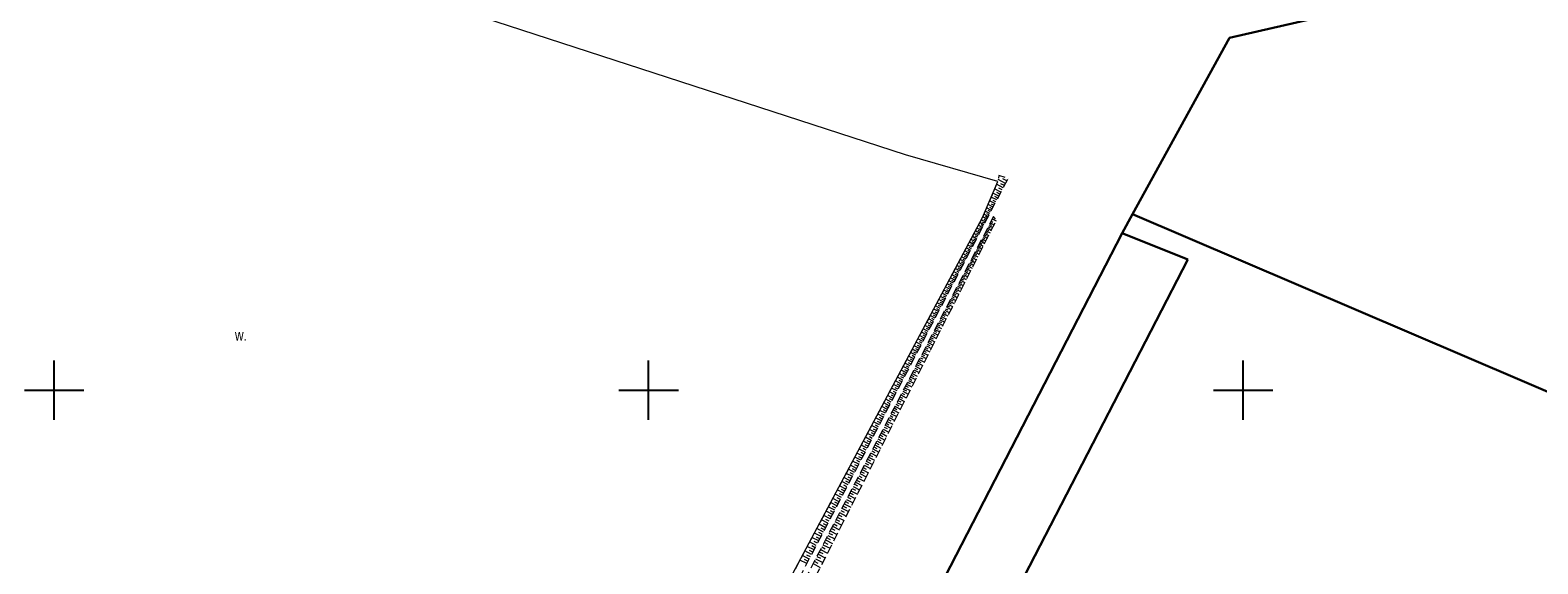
# Model space of a CAD drawing. Header units: metres. Extents: x 5548743 to 5556416, y 5707500 to 5714000.
# Tile 111 of 203: x 5553296 to 5553550, y 5711271 to 5711361. Entities that reach past the tile are written whole.
import ezdxf

# ---------------------------------------------------------------- set-up
doc = ezdxf.new("R2010")
doc.units = ezdxf.units.M
doc.header["$MEASUREMENT"] = 0
doc.linetypes.add('1.5_0.75', pattern=[2.25, 1.5, -0.75])
doc.linetypes.add('219-1000', pattern=[0])
doc.layers.get('0').update_dxf_attribs({"color": 2, "linetype": 'CONTINUOUS', "lineweight": 5})
for name, color, linetype in [('000 Inne (niezydentyfikowane)', 7, 'CONTINUOUS'), ('218-kontur użytku gruntowego', 7, 'CONTINUOUS'), ('219-działka ewidencyjna', 7, 'CONTINUOUS'), ('skarpa nieumocniona', 7, 'CONTINUOUS'), ('woda stojąca', 7, 'CONTINUOUS'), ('woda stojąca-Atr103', 7, 'CONTINUOUS'), ('Wstawianie ramki sekcyjnej z opisem', 7, 'CONTINUOUS')]:
    doc.layers.add(name, color=color, linetype=linetype)
doc.styles.get("Standard").update_dxf_attribs({"font": 'Working1250', "width": 0.75})

# ---------------------------------------------------------------- blocks, each defined once
blk = doc.blocks.new('RAMKA1000K')
at = {"color": 0}
for p, q in [((500, 295), (500, 305)), ((600, 295), (600, 305)), ((700, 295), (700, 305)), ((495, 300), (505, 300)), ((595, 300), (605, 300)), ((695, 300), (705, 300))]:
    blk.add_line(p, q, dxfattribs=at)

msp = doc.modelspace()

# ---------------------------------------------------------------- linework, layer by layer
at = {"layer": '000 Inne (niezydentyfikowane)', "color": 252, "linetype": 'Continuous', "lineweight": 18, "flags": 128}
for points in [[(5553459.27, 5711333.36), (5553458.2, 5711333.93)], [(5553459.65, 5711334.08), (5553458.51, 5711334.68)], [(5553460.04, 5711334.84), (5553458.79, 5711335.5)], [(5553459.46, 5711333.72), (5553458.9, 5711334.01)], [(5553459.84, 5711334.46), (5553459.26, 5711334.76)], [(5553460.26, 5711335.25), (5553459.58, 5711335.61)], [(5553460.49, 5711335.69), (5553460.46, 5711335.71)], [(5553457.96, 5711330.84), (5553457.09, 5711331.3)], [(5553458.26, 5711331.42), (5553457.34, 5711331.9)], [(5553458.58, 5711332.04), (5553457.61, 5711332.54)], [(5553458.1, 5711331.13), (5553457.66, 5711331.36)], [(5553458.92, 5711332.68), (5553457.9, 5711333.21)], [(5553458.42, 5711331.73), (5553457.95, 5711331.97)], [(5553458.74, 5711332.35), (5553458.25, 5711332.61)], [(5553459.09, 5711333.02), (5553458.57, 5711333.29)], [(5553456.65, 5711328.35), (5553455.96, 5711328.71)], [(5553456.89, 5711328.81), (5553456.2, 5711329.18)], [(5553457.14, 5711329.28), (5553456.4, 5711329.67)], [(5553456.77, 5711328.58), (5553456.43, 5711328.76)], [(5553457.4, 5711329.77), (5553456.62, 5711330.18)], [(5553457.02, 5711329.04), (5553456.66, 5711329.23)], [(5553457.67, 5711330.29), (5553456.85, 5711330.72)], [(5553457.27, 5711329.52), (5553456.89, 5711329.72)], [(5553457.53, 5711330.03), (5553457.13, 5711330.24)], [(5553457.81, 5711330.57), (5553457.39, 5711330.79)], [(5553457.81, 5711328.84), (5553458.44, 5711328.51)], [(5553455.42, 5711325.99), (5553454.71, 5711326.37)], [(5553455.67, 5711326.47), (5553454.96, 5711326.84)], [(5553455.55, 5711326.23), (5553455.19, 5711326.42)], [(5553455.92, 5711326.94), (5553455.21, 5711327.31)], [(5553455.8, 5711326.71), (5553455.44, 5711326.89)], [(5553456.17, 5711327.41), (5553455.46, 5711327.78)], [(5553456.04, 5711327.18), (5553455.69, 5711327.36)], [(5553456.41, 5711327.88), (5553455.71, 5711328.25)], [(5553456.29, 5711327.65), (5553455.94, 5711327.83)], [(5553456.53, 5711328.12), (5553456.18, 5711328.3)], [(5553456.43, 5711326.19), (5553456.76, 5711326.02)], [(5553456.55, 5711326.41), (5553457.21, 5711326.07)], [(5553456.67, 5711326.64), (5553456.99, 5711326.47)], [(5553456.78, 5711326.86), (5553457.44, 5711326.52)], [(5553456.9, 5711327.08), (5553457.22, 5711326.92)], [(5553457.02, 5711327.31), (5553457.66, 5711326.97)], [(5553457.13, 5711327.53), (5553457.45, 5711327.36)], [(5553457.25, 5711327.75), (5553457.89, 5711327.42)], [(5553457.36, 5711327.98), (5553457.68, 5711327.81)], [(5553457.48, 5711328.2), (5553458.12, 5711327.87)], [(5553457.61, 5711328.46), (5553457.93, 5711328.29)], [(5553453.91, 5711323.09), (5553453.17, 5711323.47)], [(5553454.16, 5711323.58), (5553453.43, 5711323.96)], [(5553454.03, 5711323.33), (5553453.67, 5711323.52)], [(5553454.42, 5711324.07), (5553453.69, 5711324.45)], [(5553454.29, 5711323.82), (5553453.92, 5711324.01)], [(5553454.67, 5711324.55), (5553453.95, 5711324.93)], [(5553454.54, 5711324.31), (5553454.18, 5711324.5)], [(5553454.92, 5711325.04), (5553454.2, 5711325.41)], [(5553454.8, 5711324.79), (5553454.44, 5711324.98)], [(5553455.17, 5711325.52), (5553454.46, 5711325.89)], [(5553455.05, 5711325.28), (5553454.69, 5711325.46)], [(5553455.3, 5711325.76), (5553454.94, 5711325.94)], [(5553455.04, 5711323.5), (5553455.38, 5711323.32)], [(5553455.15, 5711323.72), (5553455.84, 5711323.37)], [(5553455.27, 5711323.95), (5553455.61, 5711323.77)], [(5553455.39, 5711324.18), (5553456.07, 5711323.82)], [(5553455.51, 5711324.4), (5553455.85, 5711324.23)], [(5553455.62, 5711324.63), (5553456.3, 5711324.28)], [(5553455.74, 5711324.85), (5553456.08, 5711324.68)], [(5553455.86, 5711325.08), (5553456.53, 5711324.73)], [(5553455.97, 5711325.3), (5553456.31, 5711325.13)], [(5553456.09, 5711325.52), (5553456.75, 5711325.17)], [(5553456.2, 5711325.74), (5553456.53, 5711325.57)], [(5553456.32, 5711325.97), (5553456.98, 5711325.62)], [(5553452.6, 5711320.59), (5553451.85, 5711320.98)], [(5553452.87, 5711321.09), (5553452.11, 5711321.49)], [(5553452.73, 5711320.84), (5553452.36, 5711321.04)], [(5553453.13, 5711321.6), (5553452.38, 5711321.99)], [(5553453, 5711321.34), (5553452.62, 5711321.54)], [(5553453.39, 5711322.09), (5553452.64, 5711322.48)], [(5553453.26, 5711321.85), (5553452.89, 5711322.04)], [(5553453.65, 5711322.59), (5553452.91, 5711322.98)], [(5553453.52, 5711322.34), (5553453.15, 5711322.54)], [(5553453.78, 5711322.84), (5553453.41, 5711323.03)], [(5553453.71, 5711320.94), (5553454.42, 5711320.57)], [(5553453.83, 5711321.17), (5553454.18, 5711320.99)], [(5553453.95, 5711321.41), (5553454.66, 5711321.04)], [(5553454.07, 5711321.64), (5553454.43, 5711321.46)], [(5553454.2, 5711321.88), (5553454.9, 5711321.51)], [(5553454.32, 5711322.11), (5553454.67, 5711321.93)], [(5553454.44, 5711322.34), (5553455.14, 5711321.98)], [(5553454.56, 5711322.58), (5553454.91, 5711322.4)], [(5553454.68, 5711322.81), (5553455.37, 5711322.45)], [(5553454.8, 5711323.04), (5553455.14, 5711322.86)], [(5553454.92, 5711323.27), (5553455.61, 5711322.91)], [(5553451.26, 5711318.02), (5553450.49, 5711318.43)], [(5553451.53, 5711318.54), (5553450.76, 5711318.95)], [(5553451.4, 5711318.28), (5553451.01, 5711318.49)], [(5553451.8, 5711319.06), (5553451.03, 5711319.46)], [(5553451.67, 5711318.8), (5553451.28, 5711319)], [(5553452.07, 5711319.57), (5553451.31, 5711319.97)], [(5553451.94, 5711319.31), (5553451.55, 5711319.51)], [(5553452.34, 5711320.08), (5553451.58, 5711320.48)], [(5553452.2, 5711319.83), (5553451.82, 5711320.03)], [(5553452.47, 5711320.33), (5553452.09, 5711320.53)], [(5553452.45, 5711318.53), (5553453.19, 5711318.14)], [(5553452.58, 5711318.77), (5553452.95, 5711318.58)], [(5553452.71, 5711319.02), (5553453.44, 5711318.64)], [(5553452.83, 5711319.26), (5553453.2, 5711319.07)], [(5553452.96, 5711319.5), (5553453.69, 5711319.12)], [(5553453.09, 5711319.74), (5553453.45, 5711319.55)], [(5553453.21, 5711319.98), (5553453.93, 5711319.61)], [(5553453.33, 5711320.22), (5553453.7, 5711320.04)], [(5553453.46, 5711320.46), (5553454.18, 5711320.09)], [(5553453.58, 5711320.7), (5553453.94, 5711320.51)], [(5553450.17, 5711315.92), (5553449.37, 5711316.34)], [(5553450.03, 5711315.66), (5553449.63, 5711315.86)], [(5553450.44, 5711316.45), (5553449.65, 5711316.86)], [(5553450.31, 5711316.19), (5553449.91, 5711316.39)], [(5553450.72, 5711316.98), (5553449.93, 5711317.39)], [(5553450.58, 5711316.71), (5553450.19, 5711316.92)], [(5553450.99, 5711317.5), (5553450.21, 5711317.91)], [(5553450.86, 5711317.24), (5553450.46, 5711317.45)], [(5553451.13, 5711317.76), (5553450.74, 5711317.97)], [(5553451.16, 5711316.04), (5553451.92, 5711315.64)], [(5553451.29, 5711316.29), (5553451.67, 5711316.09)], [(5553451.42, 5711316.54), (5553452.18, 5711316.15)], [(5553451.55, 5711316.79), (5553451.93, 5711316.6)], [(5553451.68, 5711317.04), (5553452.44, 5711316.65)], [(5553451.81, 5711317.29), (5553452.19, 5711317.1)], [(5553451.94, 5711317.54), (5553452.69, 5711317.15)], [(5553452.07, 5711317.79), (5553452.44, 5711317.59)], [(5553452.2, 5711318.04), (5553452.94, 5711317.65)], [(5553452.33, 5711318.28), (5553452.7, 5711318.09)], [(5553448.76, 5711313.23), (5553447.95, 5711313.66)], [(5553449.05, 5711313.77), (5553448.23, 5711314.2)], [(5553448.9, 5711313.5), (5553448.5, 5711313.71)], [(5553449.33, 5711314.31), (5553448.52, 5711314.74)], [(5553449.19, 5711314.04), (5553448.78, 5711314.26)], [(5553449.61, 5711314.85), (5553448.81, 5711315.27)], [(5553449.47, 5711314.58), (5553449.07, 5711314.79)], [(5553449.89, 5711315.39), (5553449.09, 5711315.81)], [(5553449.75, 5711315.12), (5553449.35, 5711315.33)], [(5553449.82, 5711313.46), (5553450.61, 5711313.05)], [(5553449.96, 5711313.72), (5553450.35, 5711313.52)], [(5553450.09, 5711313.98), (5553450.88, 5711313.57)], [(5553450.23, 5711314.24), (5553450.62, 5711314.04)], [(5553450.36, 5711314.5), (5553451.14, 5711314.1)], [(5553450.5, 5711314.76), (5553450.88, 5711314.56)], [(5553450.63, 5711315.02), (5553451.4, 5711314.61)], [(5553450.76, 5711315.27), (5553451.15, 5711315.07)], [(5553450.9, 5711315.53), (5553451.66, 5711315.13)], [(5553451.03, 5711315.78), (5553451.41, 5711315.58)], [(5553447.32, 5711310.46), (5553446.48, 5711310.9)], [(5553447.61, 5711311.02), (5553446.78, 5711311.46)], [(5553447.46, 5711310.74), (5553447.05, 5711310.96)], [(5553447.9, 5711311.58), (5553447.07, 5711312.01)], [(5553447.76, 5711311.3), (5553447.34, 5711311.52)], [(5553448.19, 5711312.13), (5553447.36, 5711312.56)], [(5553448.05, 5711311.86), (5553447.63, 5711312.07)], [(5553448.48, 5711312.68), (5553447.66, 5711313.11)], [(5553448.33, 5711312.41), (5553447.92, 5711312.62)], [(5553448.62, 5711312.96), (5553448.21, 5711313.17)], [(5553448.44, 5711310.8), (5553449.25, 5711310.37)], [(5553448.58, 5711311.07), (5553448.98, 5711310.85)], [(5553448.72, 5711311.34), (5553449.53, 5711310.91)], [(5553448.86, 5711311.6), (5553449.26, 5711311.39)], [(5553449, 5711311.87), (5553449.8, 5711311.45)], [(5553449.14, 5711312.14), (5553449.54, 5711311.93)], [(5553449.27, 5711312.4), (5553450.07, 5711311.99)], [(5553449.41, 5711312.67), (5553449.81, 5711312.46)], [(5553449.55, 5711312.93), (5553450.34, 5711312.52)], [(5553449.69, 5711313.2), (5553450.08, 5711312.99)], [(5553446.14, 5711308.2), (5553445.28, 5711308.65)], [(5553446.43, 5711308.77), (5553445.58, 5711309.21)], [(5553446.29, 5711308.48), (5553445.86, 5711308.71)], [(5553446.73, 5711309.34), (5553445.88, 5711309.78)], [(5553446.58, 5711309.05), (5553446.16, 5711309.28)], [(5553447.03, 5711309.9), (5553446.18, 5711310.34)], [(5553446.88, 5711309.62), (5553446.46, 5711309.84)], [(5553447.17, 5711310.18), (5553446.75, 5711310.4)], [(5553447.15, 5711308.32), (5553447.57, 5711308.1)], [(5553447.3, 5711308.6), (5553448.13, 5711308.16)], [(5553447.44, 5711308.88), (5553447.86, 5711308.66)], [(5553447.59, 5711309.15), (5553448.42, 5711308.72)], [(5553447.73, 5711309.43), (5553448.14, 5711309.21)], [(5553447.87, 5711309.7), (5553448.7, 5711309.28)], [(5553448.01, 5711309.98), (5553448.43, 5711309.76)], [(5553448.16, 5711310.25), (5553448.98, 5711309.83)], [(5553448.3, 5711310.52), (5553448.71, 5711310.31)], [(5553444.62, 5711305.3), (5553443.74, 5711305.76)], [(5553444.93, 5711305.88), (5553444.05, 5711306.34)], [(5553444.78, 5711305.59), (5553444.34, 5711305.82)], [(5553445.23, 5711306.47), (5553444.36, 5711306.92)], [(5553445.08, 5711306.18), (5553444.64, 5711306.4)], [(5553445.54, 5711307.05), (5553444.67, 5711307.5)], [(5553445.38, 5711306.76), (5553444.95, 5711306.98)], [(5553445.84, 5711307.62), (5553444.98, 5711308.07)], [(5553445.69, 5711307.34), (5553445.25, 5711307.56)], [(5553445.99, 5711307.91), (5553445.56, 5711308.14)], [(5553445.83, 5711305.77), (5553446.69, 5711305.32)], [(5553445.98, 5711306.06), (5553446.41, 5711305.83)], [(5553446.13, 5711306.34), (5553446.99, 5711305.9)], [(5553446.27, 5711306.63), (5553446.7, 5711306.41)], [(5553446.42, 5711306.91), (5553447.28, 5711306.47)], [(5553446.57, 5711307.2), (5553446.99, 5711306.98)], [(5553446.72, 5711307.48), (5553447.56, 5711307.04)], [(5553446.86, 5711307.76), (5553447.28, 5711307.54)], [(5553447.01, 5711308.04), (5553447.85, 5711307.6)], [(5553443.38, 5711302.92), (5553442.48, 5711303.39)], [(5553443.69, 5711303.52), (5553442.8, 5711303.99)], [(5553443.54, 5711303.22), (5553443.09, 5711303.45)], [(5553444, 5711304.11), (5553443.11, 5711304.58)], [(5553443.85, 5711303.82), (5553443.4, 5711304.05)], [(5553444.31, 5711304.71), (5553443.43, 5711305.17)], [(5553444.16, 5711304.41), (5553443.72, 5711304.64)], [(5553444.47, 5711305), (5553444.03, 5711305.23)], [(5553444.62, 5711303.44), (5553445.51, 5711302.98)], [(5553444.77, 5711303.73), (5553445.21, 5711303.5)], [(5553444.92, 5711304.03), (5553445.81, 5711303.57)], [(5553445.07, 5711304.32), (5553445.51, 5711304.09)], [(5553445.23, 5711304.61), (5553446.1, 5711304.16)], [(5553445.38, 5711304.9), (5553445.81, 5711304.68)], [(5553445.53, 5711305.19), (5553446.4, 5711304.74)], [(5553445.68, 5711305.48), (5553446.11, 5711305.26)], [(5553442.11, 5711300.49), (5553441.19, 5711300.97)], [(5553442.43, 5711301.1), (5553441.52, 5711301.58)], [(5553442.27, 5711300.8), (5553441.81, 5711301.03)], [(5553442.75, 5711301.71), (5553441.84, 5711302.19)], [(5553442.59, 5711301.41), (5553442.14, 5711301.64)], [(5553443.07, 5711302.32), (5553442.16, 5711302.79)], [(5553442.91, 5711302.01), (5553442.45, 5711302.25)], [(5553443.22, 5711302.62), (5553442.77, 5711302.85)], [(5553443.21, 5711300.74), (5553443.67, 5711300.5)], [(5553443.37, 5711301.04), (5553444.28, 5711300.57)], [(5553443.53, 5711301.34), (5553443.98, 5711301.11)], [(5553443.69, 5711301.65), (5553444.59, 5711301.18)], [(5553443.84, 5711301.95), (5553444.29, 5711301.71)], [(5553444, 5711302.25), (5553444.9, 5711301.78)], [(5553444.15, 5711302.55), (5553444.6, 5711302.31)], [(5553444.31, 5711302.84), (5553445.2, 5711302.38)], [(5553444.46, 5711303.14), (5553444.91, 5711302.91)], [(5553440.82, 5711298.01), (5553439.88, 5711298.5)], [(5553441.14, 5711298.63), (5553440.21, 5711299.12)], [(5553440.98, 5711298.32), (5553440.51, 5711298.56)], [(5553441.47, 5711299.25), (5553440.54, 5711299.74)], [(5553441.31, 5711298.94), (5553440.84, 5711299.19)], [(5553441.79, 5711299.87), (5553440.87, 5711300.36)], [(5553441.63, 5711299.56), (5553441.17, 5711299.81)], [(5553441.95, 5711300.18), (5553441.49, 5711300.42)], [(5553441.93, 5711298.27), (5553442.4, 5711298.02)], [(5553442.09, 5711298.58), (5553443.03, 5711298.09)], [(5553442.26, 5711298.89), (5553442.72, 5711298.65)], [(5553442.42, 5711299.2), (5553443.35, 5711298.72)], [(5553442.58, 5711299.51), (5553443.04, 5711299.27)], [(5553442.74, 5711299.82), (5553443.66, 5711299.34)], [(5553442.9, 5711300.13), (5553443.36, 5711299.89)], [(5553443.06, 5711300.43), (5553443.97, 5711299.95)], [(5553439.49, 5711295.47), (5553438.53, 5711295.97)], [(5553439.83, 5711296.11), (5553438.87, 5711296.61)], [(5553439.66, 5711295.79), (5553439.18, 5711296.04)], [(5553440.16, 5711296.75), (5553439.21, 5711297.24)], [(5553439.99, 5711296.43), (5553439.52, 5711296.68)], [(5553440.49, 5711297.38), (5553439.54, 5711297.87)], [(5553440.32, 5711297.06), (5553439.85, 5711297.31)], [(5553440.65, 5711297.69), (5553440.18, 5711297.94)], [(5553440.61, 5711295.73), (5553441.1, 5711295.48)], [(5553440.78, 5711296.05), (5553441.74, 5711295.55)], [(5553440.95, 5711296.37), (5553441.43, 5711296.12)], [(5553441.11, 5711296.69), (5553442.07, 5711296.19)], [(5553441.28, 5711297.01), (5553441.75, 5711296.76)], [(5553441.44, 5711297.33), (5553442.39, 5711296.83)], [(5553441.61, 5711297.64), (5553442.08, 5711297.39)], [(5553441.77, 5711297.96), (5553442.71, 5711297.46)], [(5553438.14, 5711292.88), (5553437.16, 5711293.39)], [(5553438.48, 5711293.53), (5553437.51, 5711294.04)], [(5553438.31, 5711293.21), (5553437.82, 5711293.46)], [(5553438.82, 5711294.18), (5553437.85, 5711294.69)], [(5553438.65, 5711293.86), (5553438.17, 5711294.11)], [(5553439.16, 5711294.83), (5553438.19, 5711295.33)], [(5553438.99, 5711294.51), (5553438.51, 5711294.76)], [(5553439.33, 5711295.15), (5553438.84, 5711295.4)], [(5553439.26, 5711293.13), (5553439.76, 5711292.87)], [(5553439.43, 5711293.46), (5553440.42, 5711292.94)], [(5553439.6, 5711293.79), (5553440.1, 5711293.53)], [(5553439.77, 5711294.11), (5553440.76, 5711293.6)], [(5553439.94, 5711294.44), (5553440.43, 5711294.18)], [(5553440.11, 5711294.76), (5553441.09, 5711294.26)], [(5553440.28, 5711295.09), (5553440.77, 5711294.84)], [(5553440.45, 5711295.41), (5553441.42, 5711294.91)], [(5553436.76, 5711290.23), (5553435.76, 5711290.75)], [(5553437.11, 5711290.9), (5553436.11, 5711291.42)], [(5553436.93, 5711290.57), (5553436.43, 5711290.83)], [(5553437.45, 5711291.56), (5553436.46, 5711292.08)], [(5553437.28, 5711291.23), (5553436.78, 5711291.49)], [(5553437.8, 5711292.22), (5553436.81, 5711292.74)], [(5553437.63, 5711291.89), (5553437.13, 5711292.15)], [(5553437.97, 5711292.55), (5553437.48, 5711292.81)], [(5553438.05, 5711290.79), (5553439.06, 5711290.26)], [(5553438.22, 5711291.13), (5553438.73, 5711290.86)], [(5553438.4, 5711291.46), (5553439.41, 5711290.94)], [(5553438.57, 5711291.8), (5553439.07, 5711291.54)], [(5553438.74, 5711292.13), (5553439.75, 5711291.61)], [(5553438.92, 5711292.47), (5553439.42, 5711292.21)], [(5553439.09, 5711292.8), (5553440.09, 5711292.28)], [(5553435.35, 5711287.53), (5553434.32, 5711288.06)], [(5553435.7, 5711288.21), (5553434.69, 5711288.74)], [(5553435.53, 5711287.87), (5553435.02, 5711288.14)], [(5553436.06, 5711288.89), (5553435.05, 5711289.42)], [(5553435.88, 5711288.55), (5553435.37, 5711288.81)], [(5553436.41, 5711289.56), (5553435.4, 5711290.09)], [(5553436.23, 5711289.22), (5553435.73, 5711289.49)], [(5553436.58, 5711289.9), (5553436.08, 5711290.16)], [(5553436.62, 5711288.05), (5553437.67, 5711287.51)], [(5553436.8, 5711288.4), (5553437.32, 5711288.13)], [(5553436.98, 5711288.74), (5553438.02, 5711288.21)], [(5553437.16, 5711289.09), (5553437.68, 5711288.82)], [(5553437.34, 5711289.43), (5553438.37, 5711288.9)], [(5553437.52, 5711289.77), (5553438.03, 5711289.51)], [(5553437.7, 5711290.11), (5553438.72, 5711289.58)], [(5553437.87, 5711290.45), (5553438.38, 5711290.19)], [(5553434.27, 5711285.46), (5553433.23, 5711286)], [(5553434.63, 5711286.15), (5553433.6, 5711286.69)], [(5553434.45, 5711285.81), (5553433.93, 5711286.08)], [(5553434.99, 5711286.84), (5553433.96, 5711287.38)], [(5553434.81, 5711286.5), (5553434.29, 5711286.77)], [(5553435.17, 5711287.19), (5553434.66, 5711287.45)], [(5553435.35, 5711285.59), (5553435.88, 5711285.32)], [(5553435.53, 5711285.95), (5553436.6, 5711285.4)], [(5553435.72, 5711286.3), (5553436.25, 5711286.03)], [(5553435.9, 5711286.65), (5553436.96, 5711286.11)], [(5553436.08, 5711287.01), (5553436.61, 5711286.73)], [(5553436.26, 5711287.36), (5553437.31, 5711286.81)], [(5553436.44, 5711287.7), (5553436.97, 5711287.43)], [(5553432.8, 5711282.65), (5553431.74, 5711283.21)], [(5553433.17, 5711283.36), (5553432.12, 5711283.91)], [(5553432.99, 5711283.01), (5553432.46, 5711283.28)], [(5553433.54, 5711284.06), (5553432.49, 5711284.61)], [(5553433.36, 5711283.71), (5553432.83, 5711283.99)], [(5553433.91, 5711284.76), (5553432.86, 5711285.31)], [(5553433.72, 5711284.41), (5553433.2, 5711284.69)], [(5553434.09, 5711285.11), (5553433.57, 5711285.38)], [(5553434.04, 5711283.08), (5553435.14, 5711282.51)], [(5553434.23, 5711283.44), (5553434.78, 5711283.16)], [(5553434.42, 5711283.8), (5553435.5, 5711283.24)], [(5553434.61, 5711284.16), (5553435.15, 5711283.88)], [(5553434.79, 5711284.52), (5553435.87, 5711283.96)], [(5553434.98, 5711284.88), (5553435.52, 5711284.6)], [(5553435.16, 5711285.24), (5553436.24, 5711284.68)], [(5553431.31, 5711279.78), (5553430.22, 5711280.35)], [(5553431.68, 5711280.51), (5553430.6, 5711281.07)], [(5553431.49, 5711280.15), (5553430.95, 5711280.43)], [(5553432.06, 5711281.23), (5553430.98, 5711281.79)], [(5553431.87, 5711280.87), (5553431.33, 5711281.15)], [(5553432.43, 5711281.94), (5553431.36, 5711282.5)], [(5553432.25, 5711281.58), (5553431.71, 5711281.86)], [(5553432.62, 5711282.3), (5553432.09, 5711282.57)], [(5553432.7, 5711280.5), (5553433.26, 5711280.21)], [(5553432.9, 5711280.88), (5553434.01, 5711280.3)], [(5553433.09, 5711281.25), (5553433.65, 5711280.96)], [(5553433.28, 5711281.62), (5553434.39, 5711281.04)], [(5553433.47, 5711281.98), (5553434.02, 5711281.7)], [(5553433.66, 5711282.35), (5553434.76, 5711281.78)], [(5553433.85, 5711282.72), (5553434.4, 5711282.43)], [(5553430.16, 5711277.59), (5553429.06, 5711278.17)], [(5553430.54, 5711278.33), (5553429.45, 5711278.9)], [(5553430.35, 5711277.96), (5553429.8, 5711278.25)], [(5553430.93, 5711279.06), (5553429.84, 5711279.63)], [(5553430.74, 5711278.69), (5553430.19, 5711278.98)], [(5553431.12, 5711279.42), (5553430.57, 5711279.7)], [(5553431.33, 5711277.87), (5553432.48, 5711277.27)], [(5553431.53, 5711278.25), (5553432.1, 5711277.95)], [(5553431.73, 5711278.63), (5553432.87, 5711278.04)], [(5553431.93, 5711279.01), (5553432.49, 5711278.71)], [(5553432.12, 5711279.38), (5553433.25, 5711278.79)], [(5553432.32, 5711279.76), (5553432.88, 5711279.46)], [(5553432.51, 5711280.13), (5553433.63, 5711279.55)], [(5553429, 5711275.36), (5553427.88, 5711275.95)], [(5553428.8, 5711274.99), (5553428.24, 5711275.28)], [(5553429.39, 5711276.11), (5553428.27, 5711276.69)], [(5553429.19, 5711275.74), (5553428.63, 5711276.03)], [(5553429.78, 5711276.85), (5553428.67, 5711277.43)], [(5553429.58, 5711276.48), (5553429.03, 5711276.77)], [(5553429.97, 5711277.22), (5553429.42, 5711277.51)], [(5553430.14, 5711275.56), (5553431.3, 5711274.95)], [(5553430.34, 5711275.95), (5553430.92, 5711275.64)], [(5553430.54, 5711276.33), (5553431.7, 5711275.73)], [(5553430.74, 5711276.72), (5553431.32, 5711276.42)], [(5553430.94, 5711277.1), (5553432.09, 5711276.5)], [(5553431.14, 5711277.49), (5553431.71, 5711277.19)], [(5553427.42, 5711272.34), (5553426.27, 5711272.93)], [(5553427.82, 5711273.1), (5553426.68, 5711273.69)], [(5553427.62, 5711272.72), (5553427.05, 5711273.01)], [(5553428.21, 5711273.86), (5553427.08, 5711274.45)], [(5553428.01, 5711273.48), (5553427.45, 5711273.77)], [(5553428.61, 5711274.61), (5553427.48, 5711275.2)], [(5553428.41, 5711274.23), (5553427.84, 5711274.53)], [(5553428.71, 5711272.81), (5553429.3, 5711272.5)], [(5553428.91, 5711273.2), (5553430.1, 5711272.58)], [(5553429.12, 5711273.6), (5553429.71, 5711273.29)], [(5553429.32, 5711273.99), (5553430.51, 5711273.38)], [(5553429.53, 5711274.39), (5553430.12, 5711274.08)], [(5553429.73, 5711274.78), (5553430.91, 5711274.17)], [(5553429.93, 5711275.17), (5553430.52, 5711274.87)], [(5553426.62, 5711270.8), (5553425.46, 5711271.4)], [(5553427.02, 5711271.57), (5553425.87, 5711272.17)], [(5553426.82, 5711271.18), (5553426.24, 5711271.48)], [(5553427.22, 5711271.95), (5553426.64, 5711272.25)], [(5553427.66, 5711270.8), (5553428.88, 5711270.17)], [(5553427.87, 5711271.2), (5553428.48, 5711270.89)], [(5553428.08, 5711271.61), (5553429.29, 5711270.98)], [(5553428.29, 5711272.01), (5553428.89, 5711271.69)], [(5553428.5, 5711272.41), (5553429.7, 5711271.78)]]:
    msp.add_lwpolyline(points, dxfattribs=at)
at = {"layer": '218-kontur użytku gruntowego', "color": 70, "linetype": '1.5_0.75', "lineweight": 18, "flags": 128}
for points in [[(5553497.69, 5711359.36), (5553545.5, 5711370.36)], [(5553481.39, 5711329.63), (5553497.69, 5711359.36)], [(5553479.64, 5711326.43), (5553481.39, 5711329.63)], [(5553407.93, 5711187.15), (5553479.64, 5711326.43)]]:
    msp.add_lwpolyline(points, dxfattribs=at)
at = {"layer": '219-działka ewidencyjna', "color": 94, "linetype": '219-1000', "lineweight": 30, "flags": 128}
for points in [[(5553497.69, 5711359.36), (5553545.5, 5711370.36)], [(5553481.39, 5711329.63), (5553497.69, 5711359.36)], [(5553479.64, 5711326.43), (5553481.39, 5711329.63)], [(5553612.53, 5711273.51), (5553481.39, 5711329.63)], [(5553407.93, 5711187.15), (5553479.64, 5711326.43)], [(5553490.72, 5711321.99), (5553479.64, 5711326.43)], [(5553490.72, 5711321.99), (5553416.14, 5711177.4)]]:
    msp.add_lwpolyline(points, dxfattribs=at)
at = {"layer": 'skarpa nieumocniona', "color": 252, "linetype": '1.5_0.75', "lineweight": 18, "flags": 128}
for points in [[(5553203.16, 5711259.27), (5553258.23, 5711229.94), (5553279.52, 5711224.48), (5553320.01, 5711218.06), (5553344.73, 5711215.21), (5553366.37, 5711209.89), (5553383.85, 5711202.15), (5553391.94, 5711204.36), (5553460.49, 5711335.7), (5553458.94, 5711336.14), (5553458.72, 5711335.17), (5553456.17, 5711329.11), (5553390.94, 5711206.54), (5553384.6, 5711204.77), (5553373.19, 5711209.02), (5553364.46, 5711213.83), (5553321.66, 5711224.4), (5553280.16, 5711228.04), (5553255.98, 5711234.41), (5553204.11, 5711262.54)], [(5553203.16, 5711259.27), (5553258.23, 5711229.94), (5553279.52, 5711224.48), (5553320.01, 5711218.06), (5553344.73, 5711215.21), (5553366.37, 5711209.89), (5553383.85, 5711202.15), (5553391.94, 5711204.36), (5553460.49, 5711335.7), (5553458.94, 5711336.14), (5553458.72, 5711335.17), (5553456.17, 5711329.11), (5553390.94, 5711206.54), (5553384.6, 5711204.77), (5553373.19, 5711209.02), (5553364.46, 5711213.83), (5553321.66, 5711224.4), (5553280.16, 5711228.04), (5553255.98, 5711234.41), (5553204.11, 5711262.54)], [(5553458.04, 5711329.28), (5553392.71, 5711203.51), (5553383.97, 5711200.95), (5553366.17, 5711208.79), (5553344.71, 5711214.14), (5553318.53, 5711217.13), (5553279.31, 5711223.49), (5553258.04, 5711228.77), (5553202.73, 5711258.28), (5553201.95, 5711255.35), (5553245.53, 5711230.58), (5553254.19, 5711225.94), (5553316.53, 5711211.23), (5553343.98, 5711211.01), (5553364.86, 5711206.76), (5553378.26, 5711200.53), (5553390.74, 5711194.9), (5553458.5, 5711328.62)], [(5553458.04, 5711329.28), (5553392.71, 5711203.51), (5553383.97, 5711200.95), (5553366.17, 5711208.79), (5553344.71, 5711214.14), (5553318.53, 5711217.13), (5553279.31, 5711223.49), (5553258.04, 5711228.77), (5553202.73, 5711258.28), (5553201.95, 5711255.35), (5553245.53, 5711230.58), (5553254.19, 5711225.94), (5553316.53, 5711211.23), (5553343.98, 5711211.01), (5553364.86, 5711206.76), (5553378.26, 5711200.53), (5553390.74, 5711194.9), (5553458.5, 5711328.62)]]:
    msp.add_lwpolyline(points, close=True, dxfattribs=at)
at = {"layer": 'woda stojąca', "color": 141, "linetype": 'Continuous', "lineweight": 18, "flags": 128}
msp.add_lwpolyline([(5553255.98, 5711234.41), (5553280.16, 5711228.04), (5553321.66, 5711224.4), (5553364.46, 5711213.83), (5553373.19, 5711209.02), (5553384.6, 5711204.77), (5553390.94, 5711206.54), (5553456.17, 5711329.11), (5553458.72, 5711335.17), (5553443.19, 5711339.66), (5553367.63, 5711364.25), (5553248.32, 5711403.34), (5553220.8, 5711315.66), (5553204.11, 5711262.54)], close=True, dxfattribs=at)

# ---------------------------------------------------------------- block references
at = {"layer": 'Wstawianie ramki sekcyjnej z opisem', "color": 8, "linetype": 'Continuous', "lineweight": 5}
msp.add_blockref('RAMKA1000K', (5552800, 5711000), dxfattribs=at)
msp.add_blockref('RAMKA1000K', (5552800, 5711000), dxfattribs=at)
msp.add_blockref('RAMKA1000K', (5552800, 5711000), dxfattribs=at)
msp.add_blockref('RAMKA1000K', (5552800, 5711000), dxfattribs=at)

# ---------------------------------------------------------------- texts
at = {"layer": 'woda stojąca-Atr103', "color": 141, "width": 0.8}
msp.add_text('w.', height=1.875, dxfattribs=at).set_placement((5553330.41, 5711308.36))

doc.saveas('drawing.dxf')
